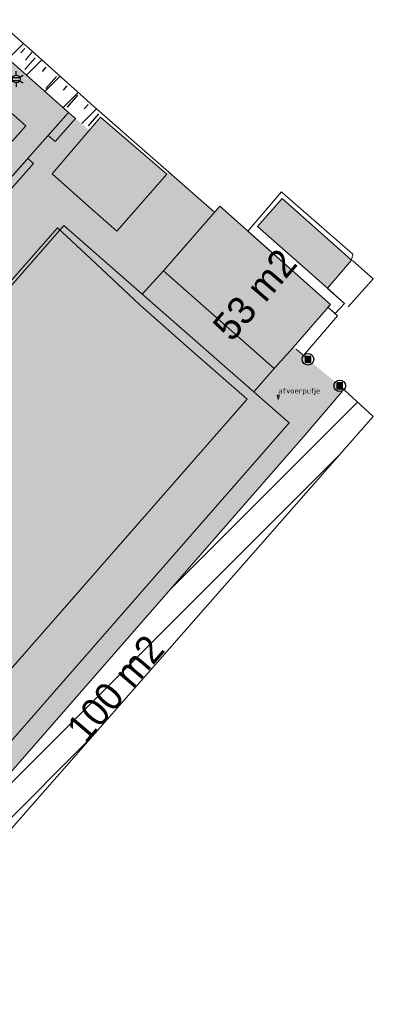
# Model space of a CAD drawing. Header units: metres. Extents: x 102852 to 106916, y 385458 to 392749.
# Tile 36 of 59: x 104981 to 105004, y 388118 to 388182. Entities that reach past the tile are written whole.
import ezdxf
from ezdxf.enums import TextEntityAlignment as Align

# ---------------------------------------------------------------- set-up
doc = ezdxf.new("R2010")
doc.units = ezdxf.units.M
for name, color, linetype, lineweight in [('0-BEBOUWING', 7, 'Continuous', 30), ('0-BEPLANTING', 14, 'Continuous', 30), ('0-GRAS OM SPORTVELDEN', 2, 'Continuous', 30), ('0-VERHARDING', 5, 'Continuous', 30), ('B-WE-GR-GROND-S', 32, 'Continuous', 30), ('B-WE-GR-STRUIK-G', 90, 'Continuous', 13), ('B-WE-IE-GEBOUW-G', 10, 'Continuous', 0), ('B-WE-IE-MEUBILAIR_WEGMEUBILAIR-S', 7, 'Continuous', 30), ('B-WE-IE-OV-LICHTMAST-S', 40, 'Continuous', 30), ('B-WE-IE-TERREINAFSCHEIDING_KUNSTMATIG_HEKWERK-G', 6, 'Continuous', 0), ('B-WE-OG-TOPOGRAFIE_BEBOUWING-G', 8, 'Continuous', 13), ('B-WE-VH-KANTVERHARDING-G', 60, 'Continuous', 13), ('N-WE-IE-TERREINAFSCHEIDING_KUNSTMATIG_HEKWERK-G', 6, 'Continuous', 0), ('X-XX-AL-TEKST_ALGEMEEN-T', 1, 'Continuous', 13), ('X-XX-AL-VERWIJZING-G', 7, 'Continuous', 13)]:
    doc.layers.add(name, color=color, linetype=linetype, lineweight=lineweight)
doc.layers.add('03_INR_TALUD', color=1, linetype='Continuous')
doc.layers.add('X-XX-AL-HULPLIJN-G', color=2, linetype='Continuous', lineweight=18, plot=False)
doc.styles.add('ISO 1 1000 T2 5 0', font='font_iso.shx', dxfattribs={"height": 2.5})
doc.styles.add('NLCS-ISO', font='NLCS-ISO.ttf')
doc.styles.add('NLCS-ISO-M200-T25', font='NLCS-ISO.ttf', dxfattribs={"height": 0.5})
pattern_1 = [(45, (0, 0), (-1.122532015, 1.122532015), [])]

# ---------------------------------------------------------------- blocks, each defined once
blk = doc.blocks.new('SIE-WEG_PAAL_VAST_4')
blk.add_hatch(color=256).paths.add_polyline_path([(-0.37, -0.37), (-0.37, 0.37), (0.37, 0.37), (0.37, -0.37)])
blk.add_circle((0, 0), 0.75)
blk.add_3dface([(0.37, 0.37), (-0.37, 0.37), (-0.37, -0.37), (0.37, -0.37)])
at = {"style": 'NLCS-ISO'}
blk.add_attdef('TYPE', (0, 0), '', height=1.75, dxfattribs=at)
blk = doc.blocks.new('kadata_1')
at = {"layer": 'B-WE-OG-TOPOGRAFIE_BEBOUWING-G', "flags": 128}
for points in [[(104985.91, 388166.741), (104983.785, 388168.739), (104967.686, 388150.411), (104964.813, 388147.141), (104965.191, 388146.818), (104960.687, 388141.686), (104962.202, 388140.455), (104950.436, 388126.993)], [(104989.105, 388163.737), (104985.91, 388166.741)], [(104996.08, 388157.62), (104992.32, 388160.921), (104989.105, 388163.737)], [(104977.782, 388132.599), (104975.729, 388134.396), (104996.08, 388157.62)]]:
    blk.add_lwpolyline(points, dxfattribs=at)
blk = doc.blocks.new('kadata_2')
at = {"layer": 'B-WE-OG-TOPOGRAFIE_BEBOUWING-G', "flags": 128}
for points in [[(104985.91, 388166.741), (104983.785, 388168.739), (104967.686, 388150.411), (104964.813, 388147.141), (104965.191, 388146.818), (104960.687, 388141.686), (104962.202, 388140.455), (104950.436, 388126.993)], [(104989.105, 388163.737), (104985.91, 388166.741)], [(104996.08, 388157.62), (104992.32, 388160.921), (104989.105, 388163.737)], [(104977.782, 388132.599), (104975.729, 388134.396), (104996.08, 388157.62)]]:
    blk.add_lwpolyline(points, dxfattribs=at)
blk = doc.blocks.new('B-SIE-WEG_LICHTMAST-SO_7')
at = {"ltscale": 0.1}
for p, q in [((-1.1, 0.63), (-2.19, 1.27)), ((0, 1.27), (0, 2.53)), ((1.1, 0.63), (2.19, 1.27)), ((-1.1, -0.63), (-2.19, -1.27)), ((0, -1.27), (0, -2.53)), ((1.1, -0.63), (2.19, -1.27))]:
    blk.add_line(p, q, dxfattribs=at)
at = {"flags": 128}
for points in [[(-1.16, 0.5), (1.16, 0.5)], [(-1.16, -0.5), (1.16, -0.5)]]:
    blk.add_lwpolyline(points, dxfattribs=at)
at = {"ltscale": 0.1}
blk.add_circle((0, 0), 1.27, dxfattribs=at)
at = {"style": 'NLCS-ISO'}
blk.add_attdef('TYPE', text='', height=1.8, dxfattribs=at).set_placement((0, 2.53), align=Align.BOTTOM_CENTER)
blk = doc.blocks.new('SIE-WEG_PAAL_VAST_7')
blk.add_hatch(color=256).paths.add_polyline_path([(-0.37, -0.37), (-0.37, 0.37), (0.37, 0.37), (0.37, -0.37)])
blk.add_circle((0, 0), 0.75)
blk.add_3dface([(0.37, 0.37), (-0.37, 0.37), (-0.37, -0.37), (0.37, -0.37)])
at = {"style": 'NLCS-ISO'}
blk.add_attdef('TYPE', (0, 0), '', height=1.75, dxfattribs=at)
blk = doc.blocks.new('opmerking')
at = {"layer": 'X-XX-AL-TEKST_ALGEMEEN-T'}
for p, q in [((-0.37, 1.5), (0, 0)), ((0.37, 1.5), (-0.37, 1.5)), ((0.37, 1.5), (0, 0))]:
    blk.add_line(p, q, dxfattribs=at)
blk = doc.blocks.new('opmerkingen_5')
at = {"layer": 'B-WE-GR-GROND-S'}
blk.add_blockref('opmerking', (0, 0), dxfattribs=at)
at = {"layer": 'X-XX-AL-TEKST_ALGEMEEN-T', "color": 7, "style": 'NLCS-ISO-M200-T25'}
blk.add_attdef('OPMERKINGEN', (0, 0), '', height=1.8, dxfattribs=at)

msp = doc.modelspace()

# ---------------------------------------------------------------- hatches: boundary and pattern name
at = {"layer": '0-BEBOUWING', "ltscale": 0.2, "true_color": 0x636466}
for points in [[(104986.563, 388175.905), (104983.435, 388172.238), (104986, 388169.956), (104987.616, 388168.513), (104990.855, 388172.22)], [(104998.339, 388170.629), (104996.734, 388168.821), (105001.274, 388164.826), (105002.834, 388166.644)], [(104996.734, 388168.821), (105001.274, 388164.826), (105002.834, 388166.644), (104998.339, 388170.629)], [(104994.302, 388170.136), (104990.639, 388165.944), (104997.831, 388159.605), (104999.047, 388160.979), (105001.466, 388163.775), (104994.302, 388170.136), (104994.235, 388162.775), (104997.831, 388159.605)], [(104994.302, 388170.136), (104990.639, 388165.944), (104997.831, 388159.605), (104999.047, 388160.979), (105001.466, 388163.775)], [(104998.797, 388156.097), (104984.193, 388168.882), (104965.395, 388147.389), (104965.182, 388146.805), (104960.85, 388141.741), (104962.187, 388140.552), (104950.545, 388127.214), (104963.306, 388115.997), (104979.441, 388134.422), (104979.681, 388134.214)], [(104990.639, 388165.944), (104989.264, 388164.443), (104996.498, 388158.109), (104997.831, 388159.605)], [(104996.498, 388158.109), (104989.264, 388164.443), (104990.639, 388165.944), (104997.831, 388159.605)]]:
    msp.add_hatch(color=251, dxfattribs=at).paths.add_polyline_path(points)
at = {"layer": '0-BEPLANTING', "ltscale": 0.2}
h = msp.add_hatch(dxfattribs=at)
h.set_pattern_fill('ANSI31', color=256, scale=0.1, pattern_type=2)
h.set_pattern_definition(pattern_1)
h.paths.add_polyline_path([(105004.245, 388156.511), (105002.342, 388158.244), (104999.831, 388155.317), (104977.918, 388130.221), (104978.558, 388129.671), (104979.208, 388128.745), (104968.886, 388116.641), (104969.185, 388116.408), (104981.261, 388130.316)])
at = {"layer": '0-GRAS OM SPORTVELDEN', "ltscale": 0.2}
h = msp.add_hatch(dxfattribs=at)
h.set_pattern_fill('ANSI31', color=256, scale=0.1, pattern_type=2)
h.set_pattern_definition(pattern_1)
h.paths.add_polyline_path([(104985.851, 388175.07), (104986.721, 388176.086), (104946.352, 388211.8), (104946.289, 388211.786), (104945.01, 388211.212)])
at = {"layer": '0-VERHARDING', "ltscale": 0.2, "true_color": 0x939598}
h = msp.add_hatch(color=252, dxfattribs=at)
h.paths.add_polyline_path([(104984.501, 388176.222), (104951.943, 388205.07), (104933.98, 388220.986), (104902.918, 388248.508), (104902.17, 388249.171), (104853.095, 388193.784), (104851.769, 388192.287), (104932.603, 388120.665), (104934.1, 388119.338), (104982.512, 388173.976)])
edge = h.paths.add_edge_path(flags=16)
edge.add_arc((104976.074, 388175.004), 3.5, -41.54232, 48.45768, ccw=False)
edge.add_line((104978.694, 388172.683), (104936.25, 388124.781))
edge.add_arc((104933.631, 388127.102), 3.5, 228.45768, 318.45768, ccw=False)
edge.add_line((104931.31, 388124.483), (104856.463, 388190.8))
edge.add_arc((104858.784, 388193.42), 3.5, 138.45768, 228.45768, ccw=False)
edge.add_line((104856.165, 388195.741), (104898.608, 388243.643))
edge.add_arc((104901.227, 388241.322), 3.5, 48.45768, 138.45768, ccw=False)
edge.add_line((104903.548, 388243.941), (104978.395, 388177.624))
at = {"layer": '0-VERHARDING', "true_color": 0x136734}
for points in [[(104984.501, 388176.222), (104983.175, 388174.725), (104983.624, 388174.327), (104984.95, 388175.824)], [(104975.217, 388165.743), (104975.591, 388165.412), (104982.222, 388172.897), (104981.848, 388173.228)]]:
    msp.add_hatch(color=116, dxfattribs=at).paths.add_polyline_path(points)
at = {"layer": '0-VERHARDING', "ltscale": 0.2, "true_color": 0x939598}
for points in [[(104962.187, 388140.552), (104960.85, 388141.741), (104965.191, 388146.818), (104965.395, 388147.389), (104984.193, 388168.882), (104989.264, 388164.443), (104990.639, 388165.944), (104993.964, 388169.749), (104990.978, 388172.361), (104990.855, 388172.22), (104987.616, 388168.513), (104983.435, 388172.238), (104985.844, 388175.062), (104984.95, 388175.824), (104983.624, 388174.327), (104983.175, 388174.725), (104981.848, 388173.228), (104982.222, 388172.897), (104975.591, 388165.412), (104975.815, 388165.213), (104974.489, 388163.716), (104974.264, 388163.915), (104966.306, 388154.933), (104966.531, 388154.734), (104964.541, 388152.489), (104964.317, 388152.688), (104955.032, 388142.209), (104954.658, 388142.541), (104953.929, 388141.718), (104959.182, 388137.109)], [(104986, 388169.956), (104986, 388169.956), (104987.616, 388168.513), (104990.855, 388172.22), (104986.563, 388175.905), (104983.435, 388172.238)], [(104958.805, 388104.819), (104979.208, 388128.745), (104978.558, 388129.671), (104977.918, 388130.221), (104999.831, 388155.317), (105002.237, 388158.122), (105002.342, 388158.244), (105002.07, 388158.491), (105000.012, 388160.211), (104999.248, 388160.862), (104999.077, 388161.013), (104997.831, 388159.605), (104996.498, 388158.109), (104998.797, 388156.097), (104979.681, 388134.214), (104979.441, 388134.422), (104963.306, 388115.997), (104950.545, 388127.214), (104959.183, 388137.111), (104956.194, 388139.72), (104945.639, 388127.639), (104946.753, 388126.657), (104940.757, 388119.84), (104942.721, 388118.184), (104948.498, 388124.751), (104948.879, 388124.386), (104943.863, 388118.722), (104944.312, 388118.326), (104943.912, 388117.835), (104948.423, 388113.915), (104948.821, 388114.383), (104949.31, 388113.959), (104952.262, 388117.267), (104952.64, 388116.92), (104948.943, 388112.726), (104950.529, 388111.326), (104951.292, 388112.201), (104953.908, 388115.138), (104954.247, 388115.535), (104956.064, 388113.94), (104958.072, 388116.234), (104958.494, 388115.838), (104956.104, 388113.185), (104953.908, 388115.138), (104951.292, 388112.201), (104952.159, 388111.44), (104951.759, 388110.966), (104953.105, 388109.763), (104952.765, 388109.382), (104957.763, 388105.811)]]:
    msp.add_hatch(color=252, dxfattribs=at).paths.add_polyline_path(points)

# ---------------------------------------------------------------- linework, layer by layer
at = {"layer": '03_INR_TALUD', "elevation": 26.589}
for points in [[(104981.657, 388180.368), (104981.412, 388180.092)], [(104982.341, 388179.761), (104981.659, 388178.992)], [(104983.026, 388179.155), (104982.781, 388178.879)], [(104983.71, 388178.549), (104983.028, 388177.779)], [(104984.394, 388177.942), (104984.15, 388177.666)], [(104985.079, 388177.336), (104984.396, 388176.566)], [(104985.763, 388176.73), (104985.518, 388176.454)], [(104986.447, 388176.123), (104985.765, 388175.353)]]:
    msp.add_lwpolyline(points, dxfattribs=at)
at = {"layer": 'B-WE-GR-STRUIK-G', "elevation": 0}
for points in [[(104983.175, 388174.725), (104984.501, 388176.222), (104984.95, 388175.824), (104983.624, 388174.327)], [(104975.217, 388165.743), (104975.591, 388165.412), (104982.222, 388172.897), (104981.848, 388173.228)]]:
    msp.add_lwpolyline(points, close=True, dxfattribs=at)
at = {"layer": 'B-WE-IE-GEBOUW-G'}
for p, q in [((104989.264, 388164.443), (104990.639, 388165.944)), ((104997.831, 388159.605), (104996.498, 388158.109))]:
    msp.add_line(p, q, dxfattribs=at)
at = {"layer": 'B-WE-IE-GEBOUW-G', "flags": 128}
for points in [[(104986, 388169.956), (104983.435, 388172.238), (104986.563, 388175.905), (104990.855, 388172.22), (104987.616, 388168.513)], [(105001.466, 388163.775), (104999.047, 388160.979), (104997.831, 388159.605), (104990.639, 388165.944), (104994.302, 388170.136)]]:
    msp.add_lwpolyline(points, close=True, dxfattribs=at)
msp.add_lwpolyline([(104950.583, 388127.181), (104963.306, 388115.997), (104979.441, 388134.422), (104979.681, 388134.214), (104998.797, 388156.097), (104984.193, 388168.882), (104965.395, 388147.389), (104965.054, 388146.991), (104965.182, 388146.805), (104960.85, 388141.741), (104962.187, 388140.552), (104950.555, 388127.225)], dxfattribs=at)
at = {"layer": 'B-WE-IE-GEBOUW-G'}
msp.add_3dface([(104996.734, 388168.821), (105001.274, 388164.826), (105002.834, 388166.644), (104998.339, 388170.629)], dxfattribs=at)
at = {"layer": 'B-WE-IE-TERREINAFSCHEIDING_KUNSTMATIG_HEKWERK-G', "flags": 128}
msp.add_lwpolyline([(105001.271, 388164.822), (105001.274, 388164.826), (104996.734, 388168.821), (104998.339, 388170.629), (105002.834, 388166.644), (105002.925, 388167.032), (104998.541, 388170.845), (104998.298, 388171.06), (104996.122, 388168.52), (105001.466, 388163.775), (105001.305, 388163.589), (105001.774, 388163.172), (105002.383, 388163.836)], close=True, dxfattribs=at)
at = {"layer": 'B-WE-VH-KANTVERHARDING-G', "elevation": 0, "flags": 128}
msp.add_lwpolyline([(104851.769, 388192.287), (104934.1, 388119.338), (104937.747, 388123.455), (104984.501, 388176.222), (104980.385, 388179.869), (104902.17, 388249.171)], close=True, dxfattribs=at)
at = {"layer": 'B-WE-VH-KANTVERHARDING-G', "flags": 128}
for points in [[(104982.168, 388180.162), (104981.701, 388179.613)], [(105002.906, 388166.612), (105004.229, 388165.42), (105002.608, 388163.614)], [(105001.774, 388163.172), (105002.383, 388163.836), (105001.284, 388164.81)], [(104999.724, 388160.457), (105001.923, 388163.038), (105001.305, 388163.589)], [(104944.036, 388087.989), (104954.251, 388099.566), (104957.525, 388103.309), (104957.476, 388103.502), (104956.437, 388104.404), (104957.763, 388105.811), (104958.805, 388104.819), (104979.208, 388128.745), (104978.558, 388129.671), (104977.918, 388130.221), (104999.831, 388155.317), (105002.237, 388158.122)]]:
    msp.add_lwpolyline(points, dxfattribs=at)
at = {"layer": 'N-WE-IE-TERREINAFSCHEIDING_KUNSTMATIG_HEKWERK-G'}
msp.add_line((105000.012, 388160.211), (104999.248, 388160.862), dxfattribs=at)
msp.add_line((105000.012, 388160.211), (104999.248, 388160.862), dxfattribs=at)
at = {"layer": 'N-WE-IE-TERREINAFSCHEIDING_KUNSTMATIG_HEKWERK-G', "flags": 128}
for points in [[(104993.964, 388169.749), (104986.3, 388176.454), (104982.137, 388180.189), (104946.352, 388211.8), (104945.791, 388212.283), (104934.906, 388221.837), (104919.403, 388235.633), (104919.672, 388236.096)], [(104993.964, 388169.749), (104986.3, 388176.454), (104982.137, 388180.189), (104946.352, 388211.8), (104945.791, 388212.283), (104934.906, 388221.837), (104919.403, 388235.633), (104919.672, 388236.096)], [(104942.149, 388089.401), (104943.785, 388087.94), (104944.354, 388088.116), (104954.346, 388099.522), (104959.257, 388104.975), (104981.261, 388130.316), (105004.245, 388156.511), (105002.07, 388158.491)]]:
    msp.add_lwpolyline(points, dxfattribs=at)
at = {"layer": 'X-XX-AL-HULPLIJN-G', "elevation": 0}
msp.add_lwpolyline([(104933.972, 388121.456), (104981.72, 388175.345), (104900.886, 388246.968), (104853.138, 388193.079)], close=True, dxfattribs=at)

# ---------------------------------------------------------------- block references
at = {"layer": 'B-WE-IE-MEUBILAIR_WEGMEUBILAIR-S', "rotation": 360}
for name, p, xscale, yscale, zscale in [('SIE-WEG_PAAL_VAST_4', (105000.012, 388160.211), 0.5, 0.5, 0.5), ('SIE-WEG_PAAL_VAST_7', (105000.012, 388160.211), 0.2, 0.2, 0.2), ('SIE-WEG_PAAL_VAST_4', (105002.07, 388158.491), 0.5, 0.5, 0.5), ('SIE-WEG_PAAL_VAST_7', (105002.07, 388158.491), 0.2, 0.2, 0.2)]:
    msp.add_blockref(name, p, dxfattribs=dict(at, xscale=xscale, yscale=yscale, zscale=zscale))
at = {"layer": 'B-WE-IE-OV-LICHTMAST-S', "xscale": 0.2, "yscale": 0.2, "zscale": 0.2, "rotation": 360}
msp.add_blockref('B-SIE-WEG_LICHTMAST-SO_7', (104981.111, 388178.383), dxfattribs=at)
at = {"layer": 'X-XX-AL-TEKST_ALGEMEEN-T'}
ref = msp.add_blockref('opmerkingen_5', (104998.086, 388157.596), dxfattribs=dict(at, xscale=0.2, yscale=0.2, zscale=0.2, rotation=360))
ref.add_attrib('OPMERKINGEN', 'afvoerputje', (104998.086, 388157.996), dxfattribs={"color": 7, "height": 0.36, "style": 'NLCS-ISO-M200-T25'})
at = {"layer": 'X-XX-AL-VERWIJZING-G', "rotation": 360}
for name in ['kadata_1', 'kadata_2']:
    msp.add_blockref(name, (0, 0), dxfattribs=at)

# ---------------------------------------------------------------- texts
at = {"char_height": 1.8, "width": 34.45304, "attachment_point": 1, "rotation": 49.57091, "style": 'ISO 1 1000 T2 5 0'}
for s, insert in [('53 m2', (104993.704, 388162.446)), ('100 m2', (104984.24, 388136.398))]:
    msp.add_mtext(s, dxfattribs=dict(at, insert=insert))

doc.saveas('drawing.dxf')
